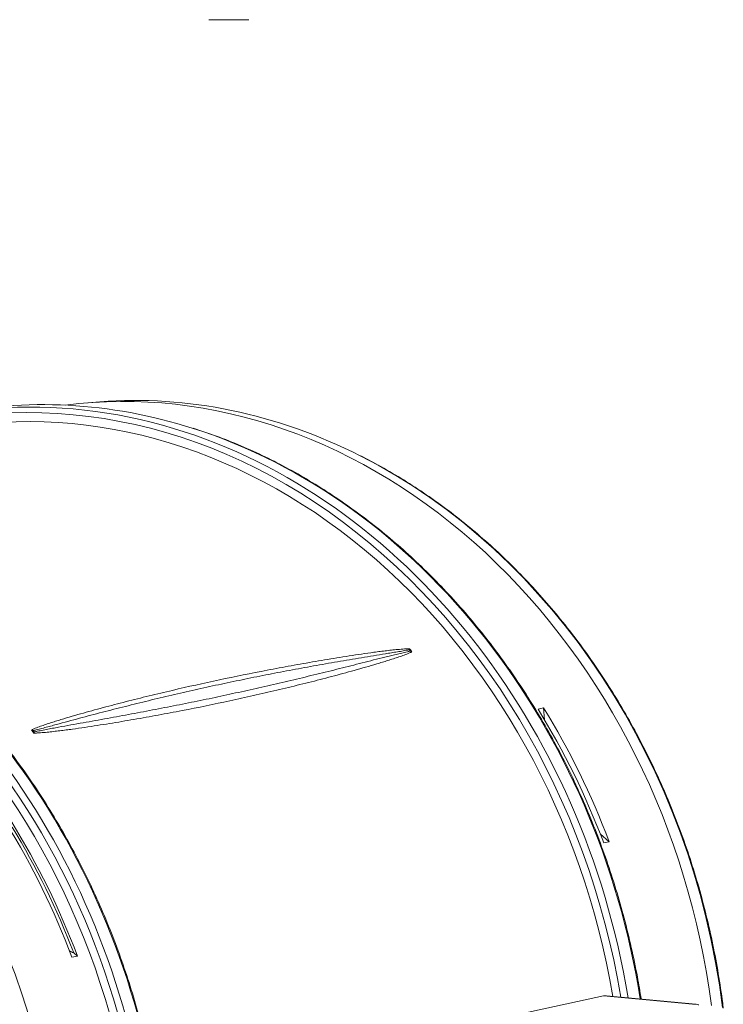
# Model space of a CAD drawing. Header units: inches. Extents: x 3114 to 4554, y 3227 to 4155.
# Tile 35 of 47: x 3923 to 4028, y 3509 to 3657. Entities that reach past the tile are written whole.
import ezdxf

# ---------------------------------------------------------------- set-up
doc = ezdxf.new("R2010")
doc.units = ezdxf.units.IN
doc.header["$MEASUREMENT"] = 0
doc.layers.add('120', color=7, linetype='Continuous', true_color=0xffffff)
doc.layers.add('200', color=7, linetype='Continuous', true_color=0xffffff)

msp = doc.modelspace()

# ---------------------------------------------------------------- linework, layer by layer
at = {"layer": '120', "color": 7, "linetype": 'Continuous', "lineweight": 0}
for p, q in [((3934.55, 3599.36), (3932.74, 3599.22)), ((4001.19, 3553.34), (4000.37, 3553.17)), ((4001.19, 3553.34), (4001.35, 3551.55)), ((4011.04, 3533.23), (4009.7, 3534.42)), ((4011.04, 3533.23), (4010.22, 3533.05)), ((3931.17, 3516.05), (3930.64, 3516.52)), ((3931.17, 3516.05), (3930.35, 3515.87)), ((3962.87, 3499.86), (4010.2, 3510.05)), ((4023.58, 3508.8), (4010.2, 3510.05)), ((4024.05, 3508.82), (4010.64, 3510.07))]:
    msp.add_line(p, q, dxfattribs=at)
for centre, major_axis, ratio, start_param, end_param in [((3930.35, 3498.12), (21.1, -98.07), 0.829527, 1.512432, 3.306515), ((3944.48, 3501.16), (20.81, -96.74), 0.829527, 1.470113, 3.07154), ((3930.79, 3498.22), (-21.26, 98.79), 0.829527, 5.853302, 6.487732), ((3930.3, 3498.11), (20.81, -96.74), 0.829527, 1.515321, 3.141646), ((3932.53, 3498.59), (21.26, -98.79), 0.829527, 2.698793, 3.141561), ((3946.26, 3501.54), (20.76, -96.5), 0.829527, 2.550156, 3.029936), ((3930.79, 3498.22), (-21.26, 98.79), 0.829527, 4.651237, 5.853302), ((3932.53, 3498.59), (21.26, -98.79), 0.829527, 1.504104, 2.698793), ((3946.26, 3501.54), (20.76, -96.5), 0.829527, 1.463459, 2.550156), ((3857.67, 3482.48), (20.81, -96.74), 0.829527, 0.000044, 3.141539), ((3846.21, 3480.02), (-20.81, 96.74), 0.829527, 3.083518, 6.283185), ((3858.15, 3482.59), (-21.26, 98.79), 0.829527, 3.574315, 5.873765), ((3857.72, 3482.49), (21.1, -98.07), 0.829527, 0, 2.732172), ((3859.9, 3482.96), (21.26, -98.79), 0.829527, 0.436355, 2.698793), ((3924.03, 3497.03), (21.33, -96.29), 0.828552, 2.115103, 2.118219), ((3923.09, 3495.97), (19.66, -97.7), 0.831577, 2.131792, 2.134883), ((3934.87, 3499.09), (20.81, -96.74), 0.829527, 1.747055, 1.976892), ((3935.69, 3499.27), (20.81, -96.74), 0.829527, 1.747055, 1.976892), ((3866.93, 3484.45), (20.77, -96.77), 0.829605, 2.121804, 2.124912), ((3866.37, 3483.82), (19.76, -97.61), 0.831398, 2.130552, 2.133645), ((3855, 3481.91), (20.81, -96.74), 0.829527, 1.747055, 1.976892), ((3855.82, 3482.09), (20.81, -96.74), 0.829527, 1.747055, 1.976892), ((3855.53, 3481.91), (20.81, -96.74), 0.829527, 1.754119, 1.969885), ((3932.59, 3556), (-73.27, 43.98), 0.417996, 1.782005, 1.790701)]:
    msp.add_ellipse(centre, major_axis=major_axis, ratio=ratio, start_param=start_param, end_param=end_param, dxfattribs=at)
for points, knots in [([(4015.86, 3509.59), (4015.68, 3510.7), (4015.24, 3513.29), (4014.4, 3517.35), (4013.33, 3521.74), (4012.1, 3526.09), (4010.7, 3530.38), (4009.15, 3534.61), (4007.45, 3538.76), (4005.59, 3542.84), (4003.59, 3546.82), (4001.45, 3550.71), (3999.17, 3554.5), (3996.76, 3558.17), (3994.21, 3561.73), (3991.55, 3565.16), (3988.76, 3568.45), (3985.87, 3571.61), (3982.86, 3574.62), (3979.76, 3577.47), (3976.56, 3580.17), (3973.27, 3582.71), (3969.9, 3585.08), (3966.46, 3587.27), (3962.95, 3589.29), (3959.37, 3591.12), (3955.75, 3592.77), (3952.14, 3594.21), (3949.74, 3595.03), (3948.56, 3595.4)], [0, 0, 0, 0, 0.027998, 0.065469, 0.102939, 0.14041, 0.177881, 0.215352, 0.252823, 0.290294, 0.327765, 0.365236, 0.402706, 0.440177, 0.477647, 0.515116, 0.552585, 0.590053, 0.627519, 0.664984, 0.702446, 0.739907, 0.777365, 0.81482, 0.852271, 0.889719, 0.927162, 0.964601, 1, 1, 1, 1]), ([(4028.19, 3508.22), (4028.16, 3508.46), (4027.94, 3510.18), (4027.47, 3513.37), (4026.65, 3517.77), (4025.67, 3522.13), (4024.52, 3526.44), (4023.22, 3530.71), (4021.75, 3534.92), (4020.13, 3539.06), (4018.36, 3543.12), (4016.45, 3547.09), (4014.38, 3550.98), (4012.18, 3554.76), (4009.84, 3558.43), (4007.38, 3561.99), (4004.78, 3565.42), (4002.07, 3568.72), (3999.24, 3571.89), (3996.31, 3574.91), (3993.27, 3577.78), (3990.13, 3580.49), (3986.91, 3583.04), (3983.6, 3585.43), (3980.21, 3587.64), (3976.93, 3589.58), (3974.77, 3590.72), (3973.76, 3591.22)], [0, 0, 0, 0, 0.006918, 0.048564, 0.09021, 0.131856, 0.173502, 0.215149, 0.256795, 0.298442, 0.340089, 0.381736, 0.423383, 0.465029, 0.506676, 0.548322, 0.589967, 0.631611, 0.673255, 0.714897, 0.756537, 0.798175, 0.839811, 0.881444, 0.923073, 0.964699, 1, 1, 1, 1]), ([(3913.89, 3400.95), (3914.47, 3401.45), (3916.02, 3402.83), (3918.43, 3405.22), (3921.12, 3408.14), (3923.68, 3411.21), (3926.12, 3414.42), (3928.42, 3417.77), (3930.59, 3421.25), (3932.62, 3424.85), (3934.5, 3428.57), (3936.23, 3432.4), (3937.81, 3436.33), (3939.23, 3440.35), (3940.49, 3444.46), (3941.59, 3448.64), (3942.53, 3452.9), (3943.31, 3457.21), (3943.91, 3461.58), (3944.35, 3465.99), (3944.62, 3470.43), (3944.72, 3474.9), (3944.65, 3479.38), (3944.41, 3483.87), (3944, 3488.36), (3943.42, 3492.84), (3942.68, 3497.29), (3941.77, 3501.72), (3940.7, 3506.12), (3939.46, 3510.46), (3938.07, 3514.75), (3936.52, 3518.98), (3934.81, 3523.14), (3932.96, 3527.21), (3930.96, 3531.2), (3928.82, 3535.09), (3926.54, 3538.87), (3924.12, 3542.55), (3921.58, 3546.1), (3918.91, 3549.53), (3916.13, 3552.82), (3913.23, 3555.98), (3910.23, 3558.99), (3907.12, 3561.85), (3903.93, 3564.55), (3900.64, 3567.08), (3897.27, 3569.45), (3893.83, 3571.64), (3890.31, 3573.66), (3886.74, 3575.5), (3883.11, 3577.14), (3879.51, 3578.58), (3877.1, 3579.4), (3875.93, 3579.77)], [0, 0, 0, 0, 0.01167, 0.031438, 0.051209, 0.070982, 0.090758, 0.110536, 0.130317, 0.150099, 0.169883, 0.189668, 0.209455, 0.229243, 0.249032, 0.268822, 0.288613, 0.308404, 0.328196, 0.347988, 0.367781, 0.387573, 0.407366, 0.42716, 0.446953, 0.466747, 0.48654, 0.506334, 0.526128, 0.545922, 0.565716, 0.58551, 0.605304, 0.625098, 0.644892, 0.664686, 0.68448, 0.704273, 0.724067, 0.74386, 0.763653, 0.783445, 0.803237, 0.823028, 0.842817, 0.862606, 0.882393, 0.902178, 0.921962, 0.941744, 0.961523, 0.9813, 1, 1, 1, 1]), ([(3924.27, 3550.03), (3924.33, 3550.06), (3924.39, 3550.09), (3924.52, 3550.15), (3924.58, 3550.18), (3924.77, 3550.26), (3924.9, 3550.31), (3925.16, 3550.41), (3925.29, 3550.46), (3925.56, 3550.56), (3925.69, 3550.61), (3926.1, 3550.75), (3926.37, 3550.85), (3926.91, 3551.03), (3927.19, 3551.12), (3927.74, 3551.29), (3928.01, 3551.38), (3928.57, 3551.55), (3928.85, 3551.64), (3929.68, 3551.89), (3930.24, 3552.05), (3931.37, 3552.38), (3931.93, 3552.54), (3933.06, 3552.85), (3933.63, 3553.01), (3935.33, 3553.47), (3936.47, 3553.78), (3938.77, 3554.37), (3939.92, 3554.66), (3942.24, 3555.23), (3943.4, 3555.51), (3946.9, 3556.34), (3951.59, 3557.39), (3956.36, 3558.37), (3959.96, 3559.08), (3961.16, 3559.3), (3963.58, 3559.75), (3964.8, 3559.97), (3967.23, 3560.39), (3968.45, 3560.6), (3970.3, 3560.9), (3970.91, 3561), (3972.15, 3561.19), (3972.77, 3561.29), (3974.01, 3561.47), (3974.63, 3561.56), (3975.57, 3561.69), (3975.88, 3561.73), (3976.51, 3561.82), (3976.83, 3561.86), (3977.46, 3561.94), (3977.78, 3561.97), (3978.42, 3562.05), (3978.74, 3562.08), (3979.22, 3562.13), (3979.38, 3562.14), (3979.71, 3562.17), (3979.87, 3562.19), (3980.2, 3562.21), (3980.37, 3562.22), (3980.62, 3562.23), (3980.71, 3562.24), (3980.88, 3562.24), (3980.96, 3562.24), (3981.05, 3562.24)], [0, 0, 0, 0, 0.003906, 0.003906, 0.007813, 0.007813, 0.015625, 0.015625, 0.023438, 0.023438, 0.03125, 0.03125, 0.046875, 0.046875, 0.0625, 0.0625, 0.078125, 0.078125, 0.09375, 0.09375, 0.125, 0.125, 0.15625, 0.15625, 0.1875, 0.1875, 0.25, 0.25, 0.3125, 0.3125, 0.375, 0.375, 0.5, 0.625, 0.625, 0.6875, 0.6875, 0.75, 0.75, 0.8125, 0.8125, 0.84375, 0.84375, 0.875, 0.875, 0.90625, 0.90625, 0.921875, 0.921875, 0.9375, 0.9375, 0.953125, 0.953125, 0.96875, 0.96875, 0.976563, 0.976563, 0.984375, 0.984375, 0.992188, 0.992188, 0.996094, 0.996094, 1, 1, 1, 1]), ([(3981.01, 3562.09), (3980.94, 3562.07), (3980.87, 3562.06), (3980.72, 3562.03), (3980.65, 3562.02), (3980.43, 3561.98), (3980.28, 3561.96), (3979.98, 3561.91), (3979.83, 3561.88), (3979.54, 3561.83), (3979.39, 3561.81), (3978.94, 3561.73), (3978.64, 3561.69), (3978.04, 3561.59), (3977.74, 3561.54), (3976.84, 3561.4), (3976.24, 3561.3), (3975.04, 3561.1), (3974.44, 3561), (3972.64, 3560.7), (3971.43, 3560.5), (3969.03, 3560.09), (3967.83, 3559.87), (3965.43, 3559.44), (3964.23, 3559.22), (3961.84, 3558.77), (3960.65, 3558.54), (3958.28, 3558.07), (3957.09, 3557.83), (3954.72, 3557.34), (3953.54, 3557.09), (3951.19, 3556.59), (3950.02, 3556.33), (3947.67, 3555.81), (3946.51, 3555.54), (3944.18, 3554.99), (3943.02, 3554.72), (3940.7, 3554.16), (3939.54, 3553.87), (3937.23, 3553.29), (3936.08, 3553), (3933.78, 3552.4), (3932.63, 3552.1), (3930.91, 3551.64), (3930.33, 3551.48), (3929.18, 3551.17), (3928.6, 3551.02), (3927.74, 3550.78), (3927.45, 3550.7), (3926.87, 3550.55), (3926.58, 3550.47), (3926.15, 3550.35), (3926, 3550.31), (3925.71, 3550.24), (3925.57, 3550.2), (3925.27, 3550.12), (3925.13, 3550.08), (3924.91, 3550.03), (3924.83, 3550.01), (3924.69, 3549.97), (3924.61, 3549.96), (3924.54, 3549.94)], [0, 0, 0, 0, 0.003906, 0.003906, 0.007812, 0.007812, 0.015625, 0.015625, 0.023437, 0.023437, 0.03125, 0.03125, 0.046875, 0.046875, 0.0625, 0.0625, 0.09375, 0.09375, 0.125, 0.125, 0.1875, 0.1875, 0.25, 0.25, 0.3125, 0.3125, 0.375, 0.375, 0.4375, 0.4375, 0.5, 0.5, 0.5625, 0.5625, 0.625, 0.625, 0.6875, 0.6875, 0.75, 0.75, 0.8125, 0.8125, 0.875, 0.875, 0.90625, 0.90625, 0.9375, 0.9375, 0.953125, 0.953125, 0.96875, 0.96875, 0.976563, 0.976563, 0.984375, 0.984375, 0.992188, 0.992188, 0.996094, 0.996094, 1, 1, 1, 1]), ([(3924.64, 3549.57), (3924.73, 3549.57), (3924.81, 3549.57), (3924.98, 3549.58), (3925.07, 3549.58), (3925.32, 3549.59), (3925.49, 3549.6), (3925.82, 3549.63), (3925.98, 3549.64), (3926.3, 3549.67), (3926.47, 3549.68), (3926.95, 3549.73), (3927.27, 3549.77), (3927.91, 3549.84), (3928.22, 3549.88), (3928.86, 3549.95), (3929.17, 3550), (3929.8, 3550.08), (3930.11, 3550.12), (3931.05, 3550.25), (3931.68, 3550.34), (3932.92, 3550.52), (3933.54, 3550.61), (3934.77, 3550.81), (3935.39, 3550.9), (3937.23, 3551.2), (3938.46, 3551.41), (3940.89, 3551.83), (3942.11, 3552.05), (3944.52, 3552.49), (3945.73, 3552.72), (3949.33, 3553.42), (3951.71, 3553.91), (3955.26, 3554.67), (3956.44, 3554.93), (3958.78, 3555.46), (3959.95, 3555.73), (3962.29, 3556.29), (3963.45, 3556.57), (3965.76, 3557.14), (3966.91, 3557.43), (3969.21, 3558.03), (3970.35, 3558.33), (3972.06, 3558.8), (3972.62, 3558.95), (3973.76, 3559.27), (3974.32, 3559.43), (3975.44, 3559.76), (3976, 3559.92), (3976.84, 3560.18), (3977.12, 3560.26), (3977.67, 3560.43), (3977.95, 3560.52), (3978.5, 3560.7), (3978.77, 3560.78), (3979.32, 3560.97), (3979.59, 3561.06), (3979.99, 3561.2), (3980.13, 3561.25), (3980.39, 3561.35), (3980.53, 3561.4), (3980.79, 3561.5), (3980.92, 3561.56), (3981.11, 3561.64), (3981.17, 3561.67), (3981.3, 3561.73), (3981.36, 3561.76), (3981.42, 3561.79)], [0, 0, 0, 0, 0.003906, 0.003906, 0.007812, 0.007812, 0.015625, 0.015625, 0.023438, 0.023438, 0.03125, 0.03125, 0.046875, 0.046875, 0.0625, 0.0625, 0.078125, 0.078125, 0.09375, 0.09375, 0.125, 0.125, 0.15625, 0.15625, 0.1875, 0.1875, 0.25, 0.25, 0.3125, 0.3125, 0.375, 0.375, 0.5, 0.5, 0.5625, 0.5625, 0.625, 0.625, 0.6875, 0.6875, 0.75, 0.75, 0.8125, 0.8125, 0.84375, 0.84375, 0.875, 0.875, 0.90625, 0.90625, 0.921875, 0.921875, 0.9375, 0.9375, 0.953125, 0.953125, 0.96875, 0.96875, 0.976563, 0.976563, 0.984375, 0.984375, 0.992188, 0.992188, 0.996094, 0.996094, 1, 1, 1, 1]), ([(3924.69, 3549.74), (3924.77, 3549.76), (3924.84, 3549.78), (3924.99, 3549.81), (3925.07, 3549.83), (3925.3, 3549.87), (3925.45, 3549.9), (3925.76, 3549.96), (3925.91, 3549.99), (3926.21, 3550.05), (3926.37, 3550.08), (3926.83, 3550.17), (3927.13, 3550.23), (3927.75, 3550.34), (3928.05, 3550.4), (3928.97, 3550.56), (3929.58, 3550.68), (3930.81, 3550.9), (3931.42, 3551.01), (3933.25, 3551.33), (3934.47, 3551.55), (3936.9, 3552), (3938.11, 3552.22), (3940.52, 3552.67), (3941.72, 3552.9), (3944.12, 3553.36), (3945.32, 3553.59), (3947.7, 3554.07), (3948.89, 3554.31), (3951.26, 3554.8), (3952.44, 3555.05), (3954.79, 3555.56), (3955.96, 3555.82), (3958.3, 3556.34), (3959.47, 3556.6), (3961.79, 3557.14), (3962.95, 3557.41), (3965.26, 3557.96), (3966.41, 3558.24), (3968.7, 3558.8), (3969.84, 3559.08), (3972.12, 3559.66), (3973.26, 3559.94), (3974.95, 3560.37), (3975.52, 3560.52), (3976.65, 3560.8), (3977.21, 3560.94), (3978.06, 3561.15), (3978.34, 3561.23), (3978.9, 3561.36), (3979.18, 3561.43), (3979.61, 3561.54), (3979.75, 3561.57), (3980.03, 3561.64), (3980.17, 3561.67), (3980.45, 3561.74), (3980.6, 3561.77), (3980.81, 3561.82), (3980.88, 3561.83), (3981.02, 3561.87), (3981.1, 3561.88), (3981.17, 3561.89)], [0, 0, 0, 0, 0.003906, 0.003906, 0.007813, 0.007813, 0.015625, 0.015625, 0.023438, 0.023438, 0.03125, 0.03125, 0.046875, 0.046875, 0.0625, 0.0625, 0.09375, 0.09375, 0.125, 0.125, 0.1875, 0.1875, 0.25, 0.25, 0.3125, 0.3125, 0.375, 0.375, 0.4375, 0.4375, 0.5, 0.5, 0.5625, 0.5625, 0.625, 0.625, 0.6875, 0.6875, 0.75, 0.75, 0.8125, 0.8125, 0.875, 0.875, 0.90625, 0.90625, 0.9375, 0.9375, 0.953125, 0.953125, 0.96875, 0.96875, 0.976562, 0.976562, 0.984375, 0.984375, 0.992187, 0.992187, 0.996094, 0.996094, 1, 1, 1, 1]), ([(3981.01, 3562.09), (3981.02, 3562.11), (3981.02, 3562.14), (3981.04, 3562.19), (3981.04, 3562.22), (3981.05, 3562.24)], [0, 0, 0, 0, 0.5, 0.5, 1, 1, 1, 1]), ([(3981.01, 3562.09), (3981.05, 3562.08), (3981.13, 3562.06), (3981.2, 3562.03), (3981.24, 3562.02)], [0, 0, 0, 0, 0.482002, 1, 1, 1, 1]), ([(3981.17, 3561.89), (3981.15, 3561.93), (3981.12, 3561.96), (3981.07, 3562.03), (3981.04, 3562.06), (3981.01, 3562.09)], [0, 0, 0, 0, 0.5, 0.5, 1, 1, 1, 1]), ([(3981.17, 3561.89), (3981.18, 3561.9), (3981.18, 3561.92), (3981.2, 3561.94), (3981.2, 3561.95), (3981.21, 3561.97), (3981.22, 3561.98), (3981.23, 3562), (3981.23, 3562.01), (3981.24, 3562.02)], [0, 0, 0, 0, 0.241062, 0.241062, 0.48966, 0.48966, 0.743621, 0.743621, 1, 1, 1, 1]), ([(3981.42, 3561.79), (3981.38, 3561.8), (3981.34, 3561.82), (3981.25, 3561.86), (3981.21, 3561.88), (3981.17, 3561.89)], [0, 0, 0, 0, 0.5, 0.5, 1, 1, 1, 1]), ([(3924.27, 3550.03), (3924.31, 3550.01), (3924.36, 3550), (3924.45, 3549.97), (3924.49, 3549.95), (3924.54, 3549.94)], [0, 0, 0, 0, 0.5, 0.5, 1, 1, 1, 1]), ([(3924.54, 3549.94), (3924.53, 3549.93), (3924.52, 3549.92), (3924.51, 3549.9), (3924.5, 3549.89), (3924.49, 3549.86), (3924.48, 3549.85), (3924.47, 3549.83), (3924.46, 3549.81), (3924.45, 3549.8)], [0, 0, 0, 0, 0.241061, 0.241061, 0.48966, 0.48966, 0.743621, 0.743621, 1, 1, 1, 1]), ([(3924.69, 3549.74), (3924.66, 3549.75), (3924.58, 3549.77), (3924.5, 3549.79), (3924.45, 3549.8)], [0, 0, 0, 0, 0.481503, 1, 1, 1, 1]), ([(3924.54, 3549.94), (3924.56, 3549.91), (3924.59, 3549.88), (3924.65, 3549.81), (3924.67, 3549.78), (3924.69, 3549.74)], [0, 0, 0, 0, 0.5, 0.5, 1, 1, 1, 1]), ([(3924.69, 3549.74), (3924.68, 3549.71), (3924.67, 3549.68), (3924.66, 3549.63), (3924.65, 3549.6), (3924.64, 3549.57)], [0, 0, 0, 0, 0.5, 0.5, 1, 1, 1, 1]), ([(4010.2, 3510.05), (4010.32, 3510.07), (4010.43, 3510.08), (4010.58, 3510.08), (4010.61, 3510.07), (4010.63, 3510.07)], [0, 0, 0, 0, 0.819672, 0.819672, 1, 1, 1, 1]), ([(4024.5, 3508.72), (4024.48, 3508.73), (4024.36, 3508.77), (4024.23, 3508.8), (4024.04, 3508.83), (4023.94, 3508.83), (4023.83, 3508.83), (4023.8, 3508.83), (4023.76, 3508.83), (4023.69, 3508.82), (4023.62, 3508.81), (4023.58, 3508.8)], [0, 0, 0, 0, 0.069767, 0.379845, 0.379845, 0.689922, 0.689922, 0.767442, 0.767442, 0.844961, 1, 1, 1, 1])]:
    msp.add_open_spline(points, degree=3, knots=knots, dxfattribs=at)
at = {"layer": '200', "color": 7, "linetype": 'Continuous', "lineweight": 0}
msp.add_line((3956.91, 3656.8), (3950.91, 3656.8), dxfattribs=at)
for centre, start_param, end_param in [((3844.02, 3479.55), 3.141637, 6.283132), ((3843.58, 3479.45), 3.490059, 5.935691)]:
    msp.add_ellipse(centre, major_axis=(-20.78, 96.6), ratio=0.829527, start_param=start_param, end_param=end_param, dxfattribs=at)
for major_axis in [(20.57, -95.63), (-20, 92.95)]:
    msp.add_ellipse((3843.04, 3479.34), major_axis=major_axis, ratio=0.829527, dxfattribs=at)

doc.saveas('drawing.dxf')
